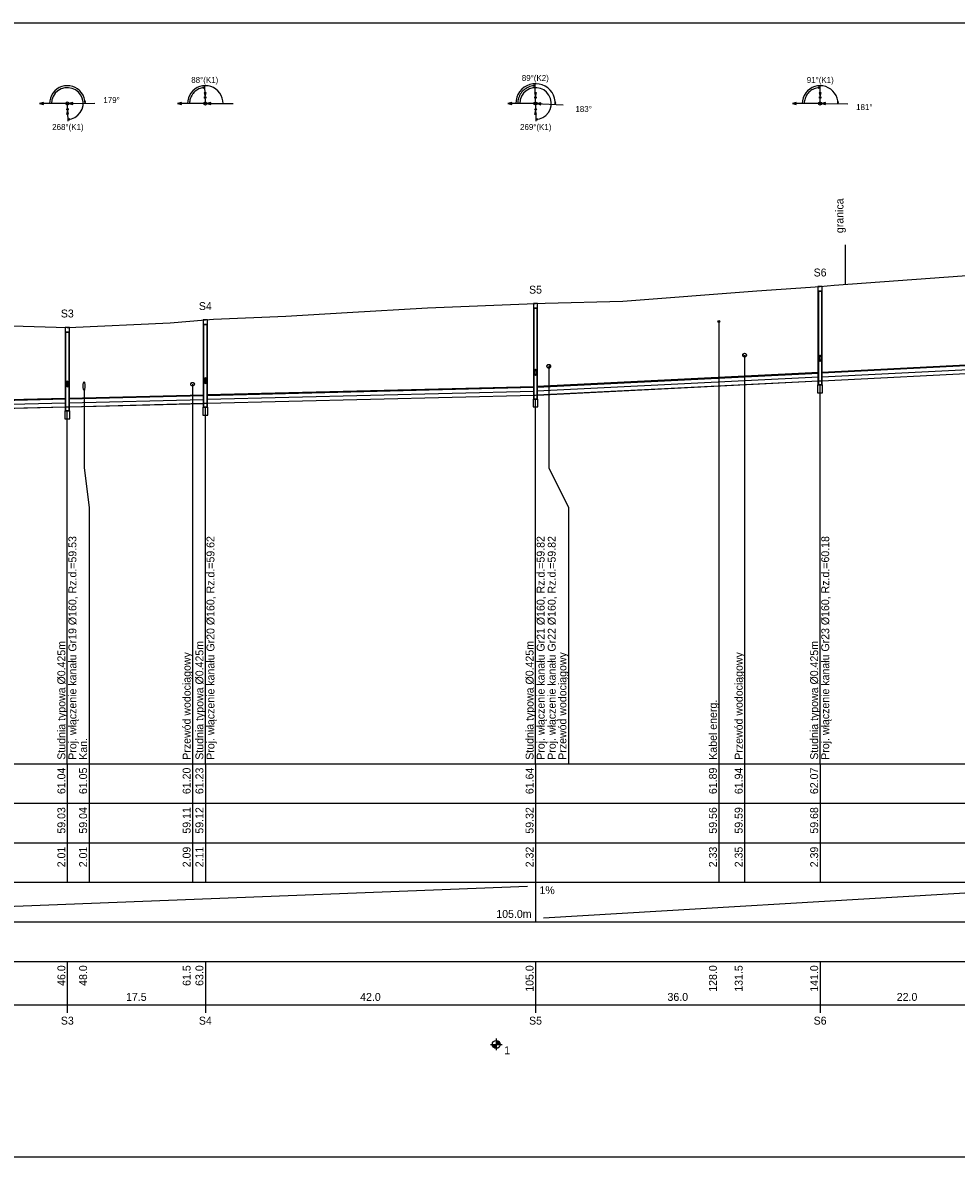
# Model space of a CAD drawing. Header units: metres. Extents: x 2733 to 3788, y -1659 to 878.
# Tile 19 of 23: x 2969 to 3205, y 586 to 873. Entities that reach past the tile are written whole.
import ezdxf
from ezdxf.enums import TextEntityAlignment as Align

# ---------------------------------------------------------------- set-up
doc = ezdxf.new("R2010")
doc.units = ezdxf.units.M
doc.header["$LTSCALE"] = 0.2
doc.layers.add('M_Ramki do druku', color=7, linetype='CONTINUOUS', lineweight=25)
doc.layers.add('M_Ramki rysunków', color=2, linetype='CONTINUOUS', lineweight=25)
for name, color, linetype in [('SJ_10_Uzbr__nad', 7, 'CONTINUOUS'), ('SJ_14_Krawędzie', 7, 'CONTINUOUS'), ('SJ_15_Linie_tab', 7, 'CONTINUOUS'), ('SJ_16_Liczby', 7, 'CONTINUOUS'), ('SJ_19_Opis_Pz', 7, 'CONTINUOUS'), ('SJ_21_Opis_wl', 7, 'CONTINUOUS'), ('SJ_23_Opis_uzbr', 7, 'CONTINUOUS'), ('SJ_25_Linie_opi', 7, 'CONTINUOUS'), ('SJ_27_Wymiary', 7, 'CONTINUOUS'), ('SJ_2_Teren_istn', 3, 'CONTINUOUS'), ('SJ_5_Węzły', 7, 'CONTINUOUS'), ('SJ_8_KS_GRAWITA', 7, 'CONTINUOUS'), ('SJ_9_Uzbr__podz', 7, 'CONTINUOUS')]:
    doc.layers.add(name, color=color, linetype=linetype)
doc.styles.add('MCAD_TS', font='GENISO.SHX', dxfattribs={"width": 0.8, "oblique": 15})
doc.styles.add('OPISOWY', font='GOTHIC.TTF')

# ---------------------------------------------------------------- blocks, each defined once
blk = doc.blocks.new('*U58')
at = {"layer": 'M_Ramki rysunków', "color": 0, "linetype": 'ByBlock', "lineweight": -2}
blk.add_lwpolyline([(15, 5), (15, 292), (1045, 292), (1045, 5)], close=True, dxfattribs=at)
at = {"layer": 'M_Ramki do druku', "style": 'MCAD_TS', "width": 0.8}
for tag, p in [('KOMENTARZ', (6.54, 30.57)), ('RYSUNEK', (10.28, 30.57)), ('DATA', (14.02, 30.57))]:
    blk.add_attdef(tag, p, '', height=2, rotation=90, dxfattribs=at)

msp = doc.modelspace()

# ---------------------------------------------------------------- linework, layer by layer
at = {"layer": 'SJ_10_Uzbr__nad'}
msp.add_line((3176.95, 806.86), (3176.95, 816.86), dxfattribs=at)
at = {"layer": 'SJ_14_Krawędzie'}
for p, q in [((3170.96, 783.52), (3214.09, 785.67)), ((3099, 779.92), (3170.11, 783.47)), ((2980.59, 776.95), (3014.64, 777.8)), ((3015.49, 777.82), (3098.15, 779.88)), ((2944.42, 776.04), (2979.74, 776.92))]:
    msp.add_line(p, q, dxfattribs=at)
at = {"layer": 'SJ_15_Linie_tab'}
for p, q in [((2888.65, 685.65), (3660.91, 685.65)), ((2980.16, 685.65), (2980.16, 655.65)), ((2985.66, 685.65), (2985.66, 675.65)), ((3011.84, 685.65), (3011.84, 675.65)), ((3015.07, 685.65), (3015.07, 655.65)), ((3098.57, 685.65), (3098.57, 655.65)), ((3144.93, 685.65), (3144.93, 675.65)), ((3151.45, 685.65), (3151.45, 675.65)), ((3170.54, 685.65), (3170.54, 655.65)), ((2888.65, 675.65), (3660.91, 675.65)), ((2985.66, 675.65), (2985.66, 665.65)), ((3011.84, 675.65), (3011.84, 665.65)), ((3144.93, 675.65), (3144.93, 665.65)), ((3151.45, 675.65), (3151.45, 665.65)), ((2888.65, 665.65), (3660.91, 665.65)), ((2985.66, 665.65), (2985.66, 655.65)), ((3011.84, 665.65), (3011.84, 655.65)), ((3144.93, 665.65), (3144.93, 655.65)), ((3151.45, 665.65), (3151.45, 655.65)), ((2888.65, 655.65), (3660.91, 655.65)), ((2890.65, 646.65), (3096.57, 654.65)), ((3098.57, 655.65), (3098.57, 645.65)), ((3100.57, 646.65), (3235.94, 654.65)), ((2888.65, 645.65), (3660.91, 645.65)), ((2888.65, 635.65), (3660.91, 635.65)), ((2980.16, 635.65), (2980.16, 622.65)), ((3015.07, 635.65), (3015.07, 622.65)), ((3098.57, 635.65), (3098.57, 622.65)), ((3170.54, 635.65), (3170.54, 622.65)), ((2888.65, 624.65), (3660.91, 624.65))]:
    msp.add_line(p, q, dxfattribs=at)
for points in [[(3170.54, 685.65), (3170.54, 781.47)], [(3098.57, 685.65), (3098.57, 777.88)], [(2980.16, 685.65), (2980.16, 774.92)], [(3015.07, 685.65), (3015.07, 775.8)]]:
    msp.add_lwpolyline(points, dxfattribs=at)
at = {"layer": 'SJ_16_Liczby'}
for p, q in [((3087.15, 614.65), (3090.15, 614.65)), ((3087.66, 614.51), (3089.65, 614.79)), ((3087.66, 614.58), (3089.65, 614.72)), ((3087.68, 614.44), (3089.63, 614.86)), ((3087.69, 614.37), (3089.62, 614.92)), ((3087.72, 614.31), (3089.59, 614.99)), ((3087.74, 614.24), (3089.57, 615.05)), ((3087.77, 614.18), (3089.54, 615.12)), ((3087.81, 614.12), (3089.5, 615.18)), ((3087.85, 614.06), (3089.46, 615.24)), ((3087.89, 614), (3089.42, 615.29)), ((3087.94, 613.95), (3089.37, 615.34)), ((3087.99, 613.9), (3089.32, 615.39)), ((3088.04, 613.86), (3089.27, 615.44)), ((3088.1, 613.82), (3089.21, 615.48)), ((3088.15, 613.78), (3089.15, 615.51)), ((3088.22, 613.75), (3089.09, 615.55)), ((3088.28, 613.72), (3089.03, 615.57)), ((3088.35, 613.7), (3088.96, 615.6)), ((3088.41, 613.68), (3088.9, 615.62)), ((3088.48, 613.66), (3088.83, 615.63)), ((3088.55, 613.65), (3088.76, 615.64)), ((3088.62, 613.65), (3088.69, 615.65)), ((3088.65, 616.15), (3088.65, 613.15))]:
    msp.add_line(p, q, dxfattribs=at)
msp.add_circle((3088.65, 614.65), 1, dxfattribs=at)
at = {"layer": 'SJ_21_Opis_wl'}
for centre, major_axis in [((3170.54, 788.22), (0, -0.8)), ((3170.54, 788.22), (0, -0.727)), ((3098.57, 784.62), (0, -0.8)), ((3098.57, 784.62), (0, -0.8)), ((3098.57, 784.62), (0, -0.727)), ((3098.57, 784.62), (0, -0.727)), ((2980.16, 781.66), (0, -0.8)), ((2980.16, 781.66), (0, -0.727)), ((3015.07, 782.54), (0, -0.8)), ((3015.07, 782.54), (0, -0.727))]:
    msp.add_ellipse(centre, major_axis=major_axis, ratio=0.2, dxfattribs=at)
at = {"layer": 'SJ_25_Linie_opi'}
for p, q in [((3144.93, 797.51), (3144.93, 685.65)), ((3151.45, 789.01), (3151.45, 685.65)), ((3011.84, 781.62), (3011.84, 685.65))]:
    msp.add_line(p, q, dxfattribs=at)
for points in [[(3101.91, 786.17), (3101.91, 760.45), (3106.87, 750.45), (3106.87, 685.65)], [(2984.39, 780.18), (2984.39, 760.45), (2985.66, 750.45), (2985.66, 685.65)]]:
    msp.add_lwpolyline(points, dxfattribs=at)
at = {"layer": 'SJ_27_Wymiary'}
for p, q in [((3015.07, 852.65), (3014.94, 857.15)), ((3098.57, 852.65), (3098.52, 857.65)), ((3170.54, 852.65), (3170.58, 857.15)), ((2980.16, 852.65), (2973.16, 852.65)), ((2980.16, 852.65), (2987.16, 852.72)), ((2980.16, 852.65), (2980.29, 848.15)), ((3015.07, 852.65), (3008.07, 852.65)), ((3015.07, 852.65), (3022.07, 852.64)), ((3098.57, 852.65), (3091.57, 852.65)), ((3098.57, 852.65), (3098.63, 848.15)), ((3098.57, 852.65), (3105.56, 852.28)), ((3170.54, 852.65), (3163.54, 852.65)), ((3170.54, 852.65), (3177.53, 852.55))]:
    msp.add_line(p, q, dxfattribs=at)
for points in [[(2984.66, 852.69), (2984.6, 853.39), (2984.43, 854.08), (2984.15, 854.72), (2983.78, 855.32), (2983.32, 855.85), (2982.78, 856.31), (2982.18, 856.67), (2981.53, 856.94), (2980.84, 857.1), (2980.14, 857.15), (2979.44, 857.09), (2978.75, 856.92), (2978.11, 856.65), (2977.51, 856.28), (2976.97, 855.82), (2976.52, 855.29), (2976.15, 854.68), (2975.88, 854.03), (2975.72, 853.35), (2975.66, 852.65)], [(2980.28, 848.65), (2981.2, 848.79), (2982.07, 849.13), (2982.83, 849.67), (2983.45, 850.37), (2983.89, 851.2), (2984.13, 852.1), (2984.14, 853.04), (2983.94, 853.95), (2983.54, 854.79), (2982.95, 855.52), (2982.21, 856.09), (2981.35, 856.47), (2980.44, 856.64), (2979.5, 856.59), (2978.61, 856.33), (2977.79, 855.87), (2977.11, 855.23), (2976.59, 854.45), (2976.27, 853.58), (2976.16, 852.65)], [(3019.57, 852.64), (3019.51, 853.34), (3019.35, 854.03), (3019.08, 854.69), (3018.71, 855.29), (3018.25, 855.83), (3017.72, 856.29), (3017.12, 856.66), (3016.46, 856.93), (3015.78, 857.09), (3015.07, 857.15), (3014.37, 857.09), (3013.68, 856.93), (3013.03, 856.66), (3012.43, 856.29), (3011.89, 855.83), (3011.43, 855.29), (3011.06, 854.69), (3010.79, 854.04), (3010.62, 853.35), (3010.57, 852.65)], [(3014.96, 856.65), (3014.65, 856.63), (3014.34, 856.58), (3014.04, 856.51), (3013.75, 856.42), (3013.46, 856.31), (3013.18, 856.18), (3012.92, 856.02), (3012.66, 855.84), (3012.42, 855.65), (3012.2, 855.44), (3011.99, 855.21), (3011.81, 854.96), (3011.64, 854.7), (3011.49, 854.43), (3011.36, 854.15), (3011.26, 853.86), (3011.18, 853.57), (3011.12, 853.26), (3011.08, 852.96), (3011.07, 852.65)], [(3103.56, 852.38), (3103.54, 853.18), (3103.4, 853.96), (3103.12, 854.71), (3102.74, 855.41), (3102.24, 856.04), (3101.66, 856.58), (3100.99, 857.02), (3100.27, 857.35), (3099.5, 857.56), (3098.7, 857.65), (3097.91, 857.6), (3097.13, 857.43), (3096.38, 857.14), (3095.7, 856.74), (3095.08, 856.23), (3094.56, 855.63), (3094.13, 854.95), (3093.82, 854.22), (3093.64, 853.44), (3093.57, 852.65)], [(3098.53, 857.15), (3098.18, 857.13), (3097.83, 857.09), (3097.49, 857.01), (3097.15, 856.92), (3096.82, 856.79), (3096.5, 856.64), (3096.2, 856.47), (3095.91, 856.27), (3095.63, 856.05), (3095.37, 855.81), (3095.14, 855.56), (3094.92, 855.28), (3094.73, 854.99), (3094.56, 854.68), (3094.41, 854.36), (3094.29, 854.03), (3094.19, 853.69), (3094.13, 853.35), (3094.09, 853), (3094.07, 852.65)], [(3098.62, 848.65), (3099.55, 848.77), (3100.43, 849.1), (3101.2, 849.63), (3101.83, 850.33), (3102.28, 851.15), (3102.53, 852.05), (3102.56, 852.99), (3102.37, 853.91), (3101.97, 854.76), (3101.38, 855.49), (3100.64, 856.07), (3099.79, 856.46), (3098.87, 856.64), (3097.93, 856.6), (3097.03, 856.34), (3096.21, 855.88), (3095.53, 855.24), (3095.01, 854.46), (3094.68, 853.58), (3094.57, 852.65)], [(3175.04, 852.58), (3174.99, 853.29), (3174.83, 853.98), (3174.57, 854.64), (3174.21, 855.25), (3173.75, 855.8), (3173.22, 856.26), (3172.62, 856.64), (3171.96, 856.92), (3171.27, 857.09), (3170.57, 857.15), (3169.86, 857.1), (3169.17, 856.94), (3168.51, 856.67), (3167.91, 856.3), (3167.37, 855.84), (3166.9, 855.3), (3166.53, 854.7), (3166.26, 854.04), (3166.09, 853.35), (3166.04, 852.65)], [(3170.57, 856.65), (3170.26, 856.64), (3169.94, 856.6), (3169.63, 856.54), (3169.33, 856.46), (3169.03, 856.35), (3168.74, 856.22), (3168.47, 856.07), (3168.2, 855.9), (3167.95, 855.7), (3167.72, 855.49), (3167.5, 855.26), (3167.31, 855.01), (3167.13, 854.75), (3166.98, 854.47), (3166.84, 854.19), (3166.73, 853.89), (3166.65, 853.59), (3166.59, 853.28), (3166.55, 852.96), (3166.54, 852.65)]]:
    msp.add_lwpolyline(points, dxfattribs=at)
for points in [[(3014.96, 856.65), (3014.47, 856.76), (3014.48, 856.5)], [(3015.02, 854.35), (3015.25, 855.32), (3014.74, 855.31)], [(3098.53, 857.15), (3098.04, 857.27), (3098.05, 857.01)], [(3098.56, 854.35), (3098.81, 855.32), (3098.29, 855.31)], [(3170.57, 856.65), (3170.09, 856.78), (3170.09, 856.52)], [(3170.55, 854.35), (3170.82, 855.31), (3170.3, 855.32)], [(2973.16, 852.65), (2974.13, 852.39), (2974.13, 852.91)], [(2980.56, 852.65), (2981.53, 852.4), (2981.53, 852.92)], [(2984.66, 852.69), (2984.79, 853.18), (2984.53, 853.17)], [(3008.07, 852.65), (3009.03, 852.39), (3009.03, 852.91)], [(3015.47, 852.65), (3016.43, 852.39), (3016.43, 852.9)], [(3091.57, 852.65), (3092.54, 852.39), (3092.54, 852.91)], [(3098.97, 852.63), (3099.92, 852.32), (3099.95, 852.83)], [(3103.56, 852.38), (3103.72, 852.86), (3103.46, 852.87)], [(3163.54, 852.65), (3164.5, 852.39), (3164.5, 852.91)], [(3170.94, 852.64), (3171.9, 852.37), (3171.91, 852.89)], [(3175.04, 852.58), (3175.17, 853.06), (3174.91, 853.07)], [(2980.21, 850.95), (2979.98, 849.98), (2980.5, 849.99)], [(3098.59, 850.95), (3098.34, 849.98), (3098.86, 849.98)], [(2980.28, 848.65), (2980.76, 848.53), (2980.76, 848.79)], [(3098.62, 848.65), (3099.1, 848.52), (3099.1, 848.78)]]:
    msp.add_lwpolyline(points, close=True, dxfattribs=at)
for centre, radius in [((2980.16, 852.65), 0.4), ((3015.07, 852.65), 0.4), ((3015.03, 854.15), 0.2), ((3098.57, 852.65), 0.4), ((3098.56, 854.15), 0.2), ((3170.54, 852.65), 0.4), ((3170.55, 854.15), 0.2), ((2980.21, 851.15), 0.2), ((3098.59, 851.15), 0.2)]:
    msp.add_circle(centre, radius, dxfattribs=at)
at = {"layer": 'SJ_2_Teren_istn'}
msp.add_lwpolyline([(2888.65, 799.65), (2906.22, 799.65), (2920.2, 799.65), (2940.45, 797.22), (2944, 797.11), (2980.16, 796.02), (2980.45, 796.01), (3006.18, 797.14), (3015.07, 797.9), (3017.13, 798.08), (3035.44, 798.85), (3050.92, 799.8), (3071.26, 800.95), (3098.57, 802.05), (3101.03, 802.15), (3120.69, 802.65), (3154.53, 805.25), (3170.54, 806.39), (3174.06, 806.65), (3214.52, 809.68)], dxfattribs=at)
at = {"layer": 'SJ_5_Węzły'}
for points in [[(3170, 805.19), (3171.07, 805.19), (3171.07, 806.39), (3170, 806.39)], [(3170, 781.47), (3171.07, 781.47), (3171.07, 805.19), (3170, 805.19)], [(3170.11, 781.47), (3170.96, 781.47), (3170.96, 805.19), (3170.11, 805.19)], [(3098.04, 800.85), (3099.1, 800.85), (3099.1, 802.05), (3098.04, 802.05)], [(3098.04, 777.88), (3099.1, 777.88), (3099.1, 800.85), (3098.04, 800.85)], [(3098.15, 777.88), (3099, 777.88), (3099, 800.85), (3098.15, 800.85)], [(3014.54, 796.7), (3015.6, 796.7), (3015.6, 797.9), (3014.54, 797.9)], [(2979.63, 794.82), (2980.69, 794.82), (2980.69, 796.02), (2979.63, 796.02)], [(3014.54, 775.8), (3015.6, 775.8), (3015.6, 796.7), (3014.54, 796.7)], [(3014.64, 775.8), (3015.49, 775.8), (3015.49, 796.7), (3014.64, 796.7)], [(2979.63, 774.92), (2980.69, 774.92), (2980.69, 794.82), (2979.63, 794.82)], [(2979.74, 774.92), (2980.59, 774.92), (2980.59, 794.82), (2979.74, 794.82)], [(3169.92, 779.47), (3171.15, 779.47), (3171.15, 781.47), (3169.92, 781.47)], [(3170.54, 781.47), (3170.11, 781.47), (3170.11, 782.47), (3170.54, 782.49), (3170.96, 782.52), (3170.96, 781.47)], [(3097.96, 775.88), (3099.18, 775.88), (3099.18, 777.88), (3097.96, 777.88)], [(3098.57, 777.88), (3098.15, 777.88), (3098.15, 778.88), (3098.57, 778.9), (3099, 778.92), (3099, 777.88)], [(2979.55, 772.92), (2980.77, 772.92), (2980.77, 774.92), (2979.55, 774.92)], [(2980.16, 774.92), (2979.74, 774.92), (2979.74, 775.92), (2980.16, 775.94), (2980.59, 775.95), (2980.59, 774.92)], [(3014.46, 773.8), (3015.68, 773.8), (3015.68, 775.8), (3014.46, 775.8)], [(3015.07, 775.8), (3014.64, 775.8), (3014.64, 776.8), (3015.07, 776.81), (3015.49, 776.82), (3015.49, 775.8)]]:
    msp.add_lwpolyline(points, close=True, dxfattribs=at)
at = {"layer": 'SJ_8_KS_GRAWITA'}
for points in [[(3170.96, 784.52), (3214.09, 786.67), (3214.09, 786.77), (3170.96, 784.62)], [(3099, 780.92), (3170.11, 784.47), (3170.11, 784.57), (3099, 781.02)], [(3170.96, 782.52), (3214.09, 784.67), (3214.09, 784.57), (3170.96, 782.42)], [(3015.49, 778.82), (3098.15, 780.88), (3098.15, 780.98), (3015.49, 778.92)], [(3099, 778.92), (3170.11, 782.47), (3170.11, 782.37), (3099, 778.82)], [(2944.42, 777.04), (2979.74, 777.92), (2979.74, 778.02), (2944.42, 777.14)], [(2980.59, 777.95), (3014.64, 778.8), (3014.64, 778.9), (2980.59, 778.05)], [(3015.49, 776.82), (3098.15, 778.88), (3098.15, 778.78), (3015.49, 776.72)], [(2944.42, 775.04), (2979.74, 775.92), (2979.74, 775.82), (2944.42, 774.94)], [(2980.59, 775.95), (3014.64, 776.8), (3014.64, 776.7), (2980.59, 775.85)]]:
    msp.add_lwpolyline(points, close=True, dxfattribs=at)
at = {"layer": 'SJ_9_Uzbr__podz'}
for centre, radius in [((3144.93, 797.51), 0.25), ((3151.45, 789.01), 0.472), ((3151.45, 789.01), 0.45), ((3101.91, 786.17), 0.472), ((3101.91, 786.17), 0.45), ((3011.84, 781.62), 0.472), ((3011.84, 781.62), 0.45)]:
    msp.add_circle(centre, radius, dxfattribs=at)
for major_axis in [(0, -1.1), (0, -1)]:
    msp.add_ellipse((2984.39, 781.18), major_axis=major_axis, ratio=0.2, dxfattribs=at)

# ---------------------------------------------------------------- block references
at = {"layer": 'M_Ramki do druku'}
msp.add_blockref('*U58', (2737.78, 581.08), dxfattribs=at)

# ---------------------------------------------------------------- texts
at = {"layer": 'SJ_16_Liczby', "style": 'OPISOWY'}
for s, height, p in [('88%%D(K1)', 1.5, (3014.92, 857.85)), ('89%%D(K2)', 1.5, (3098.52, 858.35)), ('91%%D(K1)', 1.5, (3170.58, 857.85)), ('179%%D', 1.5, (2991.36, 852.76)), ('181%%D', 1.5, (3181.73, 850.99)), ('183%%D', 1.5, (3110.75, 850.5)), ('268%%D(K1)', 1.5, (2980.31, 845.95)), ('269%%D(K1)', 1.5, (3098.63, 845.95)), ('S6', 2, (3170.54, 808.89)), ('S5', 2, (3098.57, 804.55)), ('S4', 2, (3015.07, 800.4)), ('S3', 2, (2980.16, 798.52)), ('17.5', 2, (2997.62, 625.65)), ('42.0', 2, (3056.82, 625.65)), ('36.0', 2, (3134.55, 625.65)), ('22.0', 2, (3192.53, 625.65)), ('S3', 2, (2980.16, 619.65)), ('S4', 2, (3015.07, 619.65)), ('S5', 2, (3098.57, 619.65)), ('S6', 2, (3170.54, 619.65))]:
    msp.add_text(s, height=height, dxfattribs=at).set_placement(p, align=Align.CENTER)
for s, p in [('61.04', (2979.66, 684.65)), ('61.05', (2985.16, 684.65)), ('61.20', (3011.34, 684.65)), ('61.23', (3014.57, 684.65)), ('61.64', (3098.07, 684.65)), ('61.89', (3144.43, 684.65)), ('61.94', (3150.95, 684.65)), ('62.07', (3170.04, 684.65)), ('59.03', (2979.66, 674.65)), ('59.04', (2985.16, 674.65)), ('59.11', (3011.34, 674.65)), ('59.12', (3014.57, 674.65)), ('59.32', (3098.07, 674.65)), ('59.56', (3144.43, 674.65)), ('59.59', (3150.95, 674.65)), ('59.68', (3170.04, 674.65)), ('2.01', (2979.66, 664.65)), ('2.01', (2985.16, 664.65)), ('2.09', (3011.34, 664.65)), ('2.11', (3014.57, 664.65)), ('2.32', (3098.07, 664.65)), ('2.33', (3144.43, 664.65)), ('2.35', (3150.95, 664.65)), ('2.39', (3170.04, 664.65)), ('46.0', (2979.66, 634.65)), ('48.0', (2985.16, 634.65)), ('61.5', (3011.34, 634.65)), ('63.0', (3014.57, 634.65)), ('105.0', (3098.07, 634.65)), ('128.0', (3144.43, 634.65)), ('131.5', (3150.95, 634.65)), ('141.0', (3170.04, 634.65))]:
    msp.add_text(s, height=2, rotation=90, dxfattribs=at).set_placement(p, align=Align.RIGHT)
for s, p in [('1%', (3099.57, 652.65)), ('1', (3090.65, 612.15))]:
    msp.add_text(s, height=2, dxfattribs=at).set_placement(p)
msp.add_text('105.0m', height=2, dxfattribs=at).set_placement((3097.57, 646.65), align=Align.RIGHT)
at = {"layer": 'SJ_19_Opis_Pz', "style": 'OPISOWY'}
for p in [(2979.66, 686.65), (3014.57, 686.65), (3098.07, 686.65), (3170.04, 686.65)]:
    msp.add_text('Studnia typowa %%C0.425m', height=2, rotation=90, dxfattribs=at).set_placement(p)
at = {"layer": 'SJ_21_Opis_wl', "style": 'OPISOWY'}
for s, p in [('Proj. włączenie kanału Gr19 %%C160, Rz.d.=59.53', (2982.46, 686.65)), ('Proj. włączenie kanału Gr20 %%C160, Rz.d.=59.62', (3017.37, 686.65)), ('Proj. włączenie kanału Gr21 %%C160, Rz.d.=59.82', (3100.87, 686.65)), ('Proj. włączenie kanału Gr22 %%C160, Rz.d.=59.82', (3103.67, 686.65)), ('Proj. włączenie kanału Gr23 %%C160, Rz.d.=60.18', (3172.84, 686.65))]:
    msp.add_text(s, height=2, rotation=90, dxfattribs=at).set_placement(p)
at = {"layer": 'SJ_23_Opis_uzbr', "style": 'OPISOWY'}
for s, p in [('granica', (3176.45, 819.86)), ('Przewód wodociągowy', (3011.34, 686.65)), ('Przewód wodociągowy', (3106.37, 686.65)), ('Przewód wodociągowy', (3150.95, 686.65)), ('Kabel energ.', (3144.43, 686.65)), ('Kan.', (2985.16, 686.65))]:
    msp.add_text(s, height=2, rotation=90, dxfattribs=at).set_placement(p)

doc.saveas('drawing.dxf')
